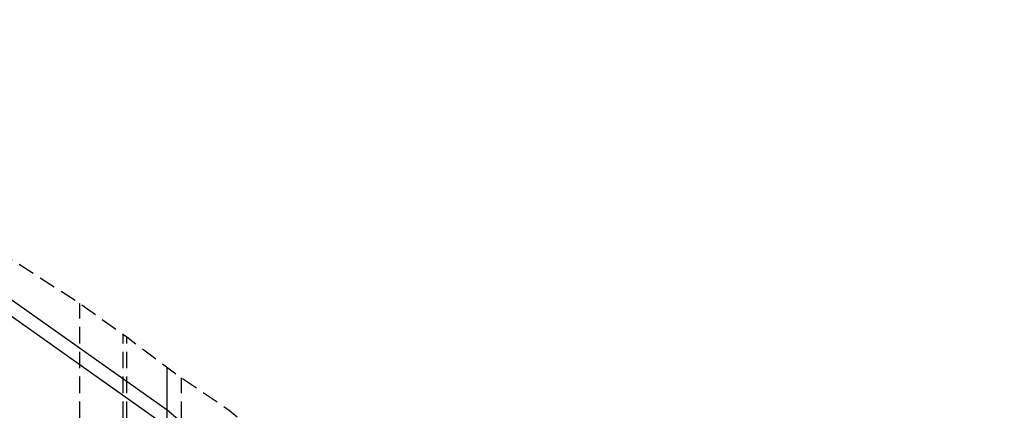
# Model space of a CAD drawing. Header units: metres. Extents: x -29 to 628, y 223 to 574.
# Tile 11 of 11: x 438 to 626, y 365 to 439. Entities that reach past the tile are written whole.
import ezdxf

# ---------------------------------------------------------------- set-up
doc = ezdxf.new("R2010")
doc.units = ezdxf.units.M
doc.linetypes.add('1-500 DASHED', pattern=[4.7625, 3.175, -1.5875])
doc.layers.add('PH-BESTAAND', color=8, linetype='1-500 DASHED')
doc.layers.add('PH-RIO-STRENG-RWA', color=150, linetype='Continuous')

msp = doc.modelspace()

# ---------------------------------------------------------------- linework, layer by layer
at = {"layer": 'PH-BESTAAND'}
for p, q in [((449.67, 287.05), (449.67, 385.15)), ((457.94, 287.05), (457.94, 379.27)), ((458.67, 287.05), (458.67, 378.75)), ((469.08, 287.05), (469.08, 370.95))]:
    msp.add_line(p, q, dxfattribs=at)
at = {"layer": 'PH-BESTAAND', "flags": 128}
msp.add_lwpolyline([(275.39, 552.05), (284.36, 542.85), (289.97, 537.65), (298.05, 529.15), (305.97, 520.82), (312.34, 514.95), (321.88, 504.55), (329.56, 495.95), (337.5, 486.35), (345.04, 477.55), (351.14, 469.05), (360.3, 458.55), (364.22, 453.95), (371.73, 447.65), (375.98, 444.65), (379.67, 441.15), (383.75, 437.85), (388.1, 433.75), (394.34, 427.87), (404.23, 419.75), (416.74, 408.95), (424.56, 403.05), (435.85, 394.05), (449.67, 385.15), (458.67, 378.75), (469.08, 370.95), (478.23, 364.75), (487.57, 357.15), (497.88, 348.65), (504.1, 343.45), (512.9, 337.15), (519.55, 332.65), (525.76, 327.95), (536.81, 320.85), (542.46, 318.25), (548.57, 316.95), (552.2, 314.75), (558.88, 311.15), (563.57, 309.55), (568.63, 308.15), (577.88, 302.95), (581.2, 300.35), (588.64, 295.95), (592.91, 296.35), (597.6, 298.05), (605.33, 305.15), (612.81, 307.35), (620, 308.15), (626.17, 308.05), (626.17, 308.05)], dxfattribs=at)
at = {"layer": 'PH-RIO-STRENG-RWA'}
for p, q in [((466.32, 287.05), (466.32, 373.02)), ((505.72, 331.86), (466.32, 364.79))]:
    msp.add_line(p, q, dxfattribs=at)
for points in [[(466.32, 364.79), (425.53, 393.61), (390.95, 422.9), (374.67, 436.08)], [(466.32, 361.64), (425.53, 390.46), (390.95, 419.75), (374.67, 432.93)]]:
    msp.add_lwpolyline(points, dxfattribs=at)

doc.saveas('drawing.dxf')
